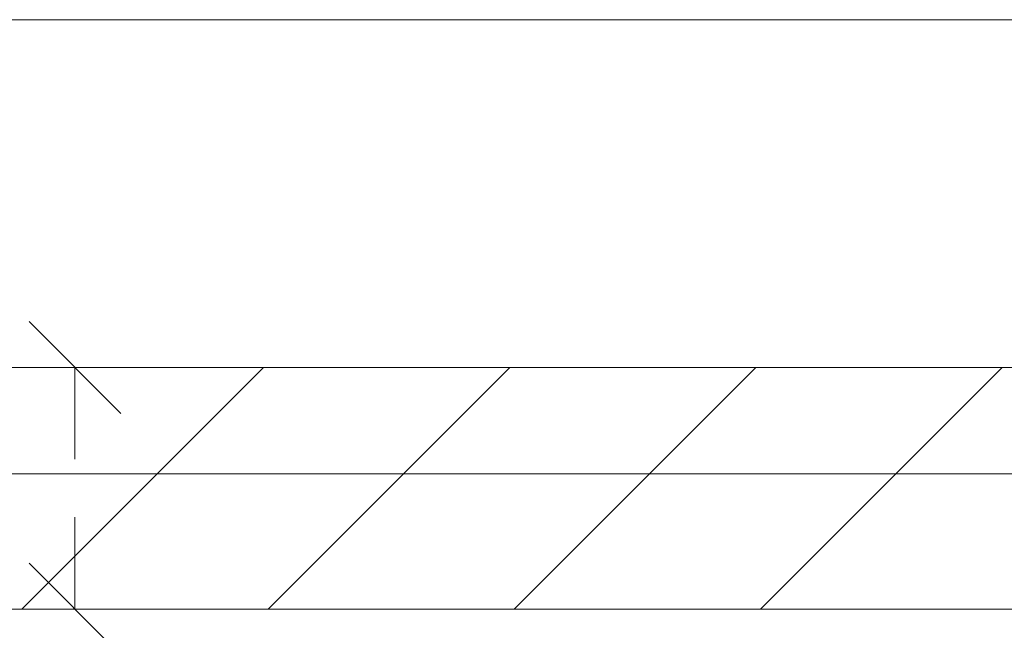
# Model space of a CAD drawing. Header units: millimetres. Extents: x 178516 to 426772, y -178579 to -115871.
# Tile 77 of 256: x 266712 to 267221, y -131046 to -130730. Entities that reach past the tile are written whole.
import ezdxf

# ---------------------------------------------------------------- set-up
doc = ezdxf.new("R2010")
doc.units = ezdxf.units.MM
doc.header["$MEASUREMENT"] = 0
doc.layers.get('0').update_dxf_attribs({"color": 252, "lineweight": 5})
for name, color, linetype, lineweight in [('Nowe_! NAZWY POM_Nr_pióra__19', 252, 'Continuous', 5), ('Nowe_220-A Ściany', 252, 'Continuous', 5), ('Nowe_220-A Ściany_Nr_pióra__93', 252, 'Continuous', 5), ('Nowe_Nowe_220(1)-A Ściany zewnętrzne_Nr_pióra__57', 252, 'Continuous', 5)]:
    doc.layers.add(name, color=color, linetype=linetype, lineweight=lineweight)

# ---------------------------------------------------------------- blocks, each defined once
blk = doc.blocks.new('podkład 20251118')
at = {"color": 252, "linetype": 'Continuous', "lineweight": 5}
for p, q in [((266764.23, -130933.27), (266716.73, -130885.77)), ((266740.48, -130909.52), (266740.48, -130957.02)), ((266740.48, -131034.52), (266740.48, -130987.02)), ((266716.73, -131010.77), (266764.23, -131058.27))]:
    blk.add_line(p, q, dxfattribs=at)
at = {"layer": 'Nowe_! NAZWY POM_Nr_pióra__19', "color": 252, "linetype": 'Continuous', "lineweight": 5}
for p, q in [((266173.73, -130909.52), (269281.28, -130909.52)), ((267773.73, -130964.52), (266173.73, -130964.52))]:
    blk.add_line(p, q, dxfattribs=at)
at = {"layer": 'Nowe_220-A Ściany', "color": 252, "linetype": 'Continuous', "lineweight": 5}
for p, q in [((266713.03, -131034.52), (266838.03, -130909.52)), ((266840.31, -131034.52), (266965.31, -130909.52)), ((266967.59, -131034.52), (267092.59, -130909.52)), ((267094.87, -131034.52), (267219.87, -130909.52))]:
    blk.add_line(p, q, dxfattribs=at)
at = {"layer": 'Nowe_220-A Ściany_Nr_pióra__93', "color": 252, "linetype": 'Continuous', "lineweight": 5}
for p, q in [((267490.72, -130909.52), (266173.73, -130909.52)), ((266173.73, -131034.52), (267490.72, -131034.52))]:
    blk.add_line(p, q, dxfattribs=at)
at = {"layer": 'Nowe_Nowe_220(1)-A Ściany zewnętrzne_Nr_pióra__57', "color": 252, "linetype": 'Continuous', "lineweight": 5}
blk.add_line((266173.73, -130729.52), (269281.28, -130729.52), dxfattribs=at)

msp = doc.modelspace()

# ---------------------------------------------------------------- block references
msp.add_blockref('podkład 20251118', (0, 0))

doc.saveas('drawing.dxf')
